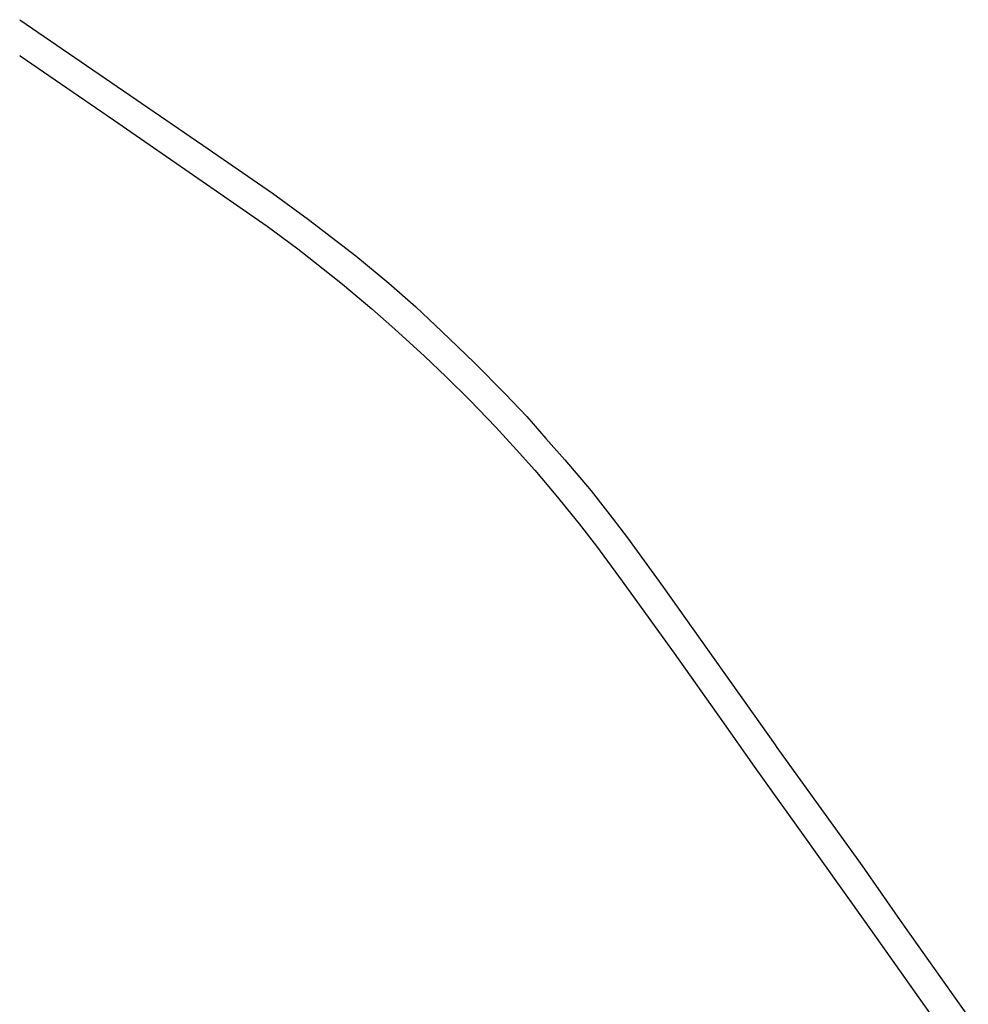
# Model space of a CAD drawing. Header units: feet. Extents: x -18 to 2245837, y -21 to 596159.
# Tile 29 of 35: x 2245808.89 to 2245814.28, y 596135.67 to 596141.26. Entities that reach past the tile are written whole.
import ezdxf

# ---------------------------------------------------------------- set-up
doc = ezdxf.new("R2010")
doc.units = ezdxf.units.FT
doc.header["$MEASUREMENT"] = 0
doc.layers.add('Centerlines', color=7, linetype='Continuous')

msp = doc.modelspace()

# ---------------------------------------------------------------- linework, layer by layer
at = {"layer": 'Centerlines', "color": 1}
for points in [[(2245808.8864, 596141.2641), (2245809.9284, 596140.5499), (2245810.3245, 596140.2775), (2245810.5292, 596140.1289), (2245810.7989, 596139.9205), (2245810.9853, 596139.7667), (2245811.139, 596139.6311), (2245811.2876, 596139.4917), (2245811.47, 596139.3158), (2245811.6472, 596139.1373), (2245811.7697, 596139.007), (2245811.8792, 596138.8832), (2245811.9874, 596138.7607), (2245812.1359, 596138.5848), (2245812.2558, 596138.4323), (2245812.3431, 596138.3176), (2245812.5477, 596138.0361), (2245813.1817, 596137.1404), (2245813.1915, 596137.1265), (2245813.6776, 596136.4528), (2245813.8938, 596136.1413), (2245814.2809, 596135.5966)], [(2245808.887, 596141.06), (2245808.8898, 596141.0581), (2245809.4204, 596140.6947), (2245810.1032, 596140.223), (2245810.2928, 596140.0892), (2245810.4672, 596139.9607), (2245810.5573, 596139.8916), (2245810.7225, 596139.7595), (2245810.8881, 596139.6199), (2245811.0199, 596139.5043), (2245811.1877, 596139.3514), (2245811.3111, 596139.2343), (2245811.4466, 596139.0999), (2245811.5933, 596138.9476), (2245811.7124, 596138.8189), (2245811.815, 596138.703), (2245811.9345, 596138.5609), (2245812.068, 596138.3969), (2245812.1658, 596138.2704), (2245812.3129, 596138.0713), (2245812.4454, 596137.8872), (2245812.6079, 596137.6612), (2245812.8802, 596137.2793), (2245813.0633, 596137.0173), (2245813.1769, 596136.8587), (2245813.3215, 596136.657), (2245813.6929, 596136.1368), (2245814.0648, 596135.6107)]]:
    msp.add_lwpolyline(points, dxfattribs=at)

doc.saveas('drawing.dxf')
